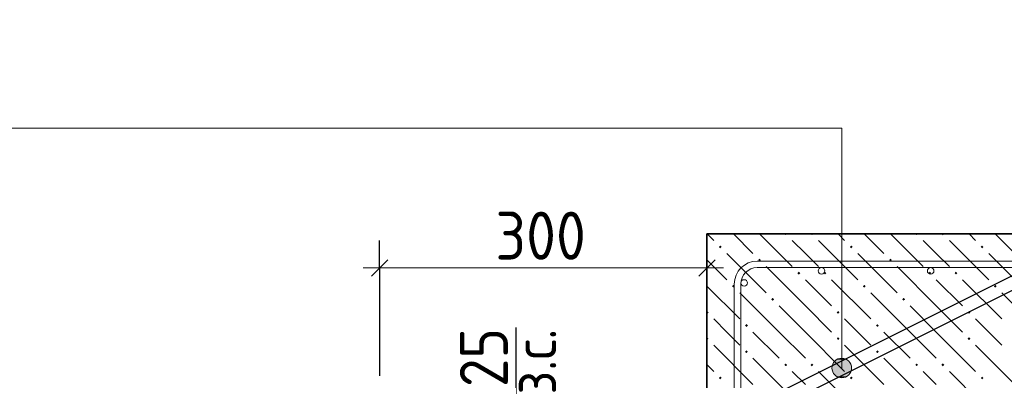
# Model space of a CAD drawing. Header units: millimetres. Extents: x 0 to 21000, y 0 to 14855.
# Tile 10 of 25: x 9005 to 11261, y 10626 to 11451. Entities that reach past the tile are written whole.
import ezdxf

# ---------------------------------------------------------------- set-up
doc = ezdxf.new("R2010")
doc.units = ezdxf.units.MM
doc.layers.add('ЖБ Лестница', color=7, linetype='Continuous', lineweight=25, true_color=0xe0e0ff)
for name, color, linetype, lineweight in [('Обрамление проемов стержнями', 7, 'Continuous', 25), ('Позиционная метка линия выноска', 7, 'Continuous', 13), ('Размерная линия_ общее', 7, 'Continuous', 13)]:
    doc.layers.add(name, color=color, linetype=linetype, lineweight=lineweight)
doc.layers.add('Размерная выноска', color=7, linetype='Continuous')
doc.styles.add('ISOCPEUR', font='txt')

msp = doc.modelspace()

# ---------------------------------------------------------------- hatches: boundary and pattern name
at = {"layer": 'ЖБ Лестница', "linetype": 'Continuous', "lineweight": 18, "transparency": 33554687}
for points in [[(10757.2, 10960.9), (10763.7, 10960.9), (10760.4, 10957.7)], [(10817.2, 10960.9), (10823.7, 10960.9), (10820.4, 10957.7)], [(11057.2, 10960.9), (11063.7, 10960.9), (11060.4, 10957.7)], [(11117.2, 10960.9), (11123.7, 10960.9), (11120.4, 10957.7)], [(10607.2, 10930.9), (10610.4, 10934.2), (10613.7, 10930.9), (10610.4, 10927.7)], [(10907.2, 10930.9), (10910.4, 10934.2), (10913.7, 10930.9), (10910.4, 10927.7)], [(11207.2, 10930.9), (11210.4, 10934.2), (11213.7, 10930.9), (11210.4, 10927.7)], [(10697.2, 10900.9), (10700.4, 10904.2), (10703.7, 10900.9), (10700.4, 10897.7)], [(10997.2, 10900.9), (11000.4, 10904.2), (11003.7, 10900.9), (11000.4, 10897.7)], [(10787.2, 10870.9), (10790.4, 10874.2), (10793.7, 10870.9), (10790.4, 10867.7)], [(10847.2, 10870.9), (10850.4, 10874.2), (10853.7, 10870.9), (10850.4, 10867.7)], [(11087.2, 10870.9), (11090.4, 10874.2), (11093.7, 10870.9), (11090.4, 10867.7)], [(11147.2, 10870.9), (11150.4, 10874.2), (11153.7, 10870.9), (11150.4, 10867.7)], [(10637.2, 10840.9), (10640.4, 10844.2), (10643.7, 10840.9), (10640.4, 10837.7)], [(10937.2, 10840.9), (10940.4, 10844.2), (10943.7, 10840.9), (10940.4, 10837.7)], [(11237.2, 10840.9), (11240.4, 10844.2), (11243.7, 10840.9), (11240.4, 10837.7)], [(10727.2, 10810.9), (10730.4, 10814.2), (10733.7, 10810.9), (10730.4, 10807.7)], [(11027.2, 10810.9), (11030.4, 10814.2), (11033.7, 10810.9), (11030.4, 10807.7)], [(10580, 10783.8), (10580.4, 10784.2), (10583.7, 10780.9), (10580.4, 10777.7), (10580, 10778.1)], [(10877.2, 10780.9), (10880.4, 10784.2), (10883.7, 10780.9), (10880.4, 10777.7)], [(11177.2, 10780.9), (11180.4, 10784.2), (11183.7, 10780.9), (11180.4, 10777.7)], [(10667.2, 10750.9), (10670.4, 10754.2), (10673.7, 10750.9), (10670.4, 10747.7)], [(10967.2, 10750.9), (10970.4, 10754.2), (10973.7, 10750.9), (10970.4, 10747.7)], [(10580, 10723.8), (10580.4, 10724.2), (10583.7, 10720.9), (10580.4, 10717.7), (10580, 10718.1)], [(10877.2, 10720.9), (10880.4, 10724.2), (10883.7, 10720.9), (10880.4, 10717.7)], [(11177.2, 10720.9), (11180.4, 10724.2), (11183.7, 10720.9), (11180.4, 10717.7)], [(10667.2, 10690.9), (10670.4, 10694.2), (10673.7, 10690.9), (10670.4, 10687.7)], [(10967.2, 10690.9), (10970.4, 10694.2), (10973.7, 10690.9), (10970.4, 10687.7)], [(10757.2, 10660.9), (10760.4, 10664.2), (10763.7, 10660.9), (10760.4, 10657.7)], [(10817.2, 10660.9), (10820.4, 10664.2), (10823.7, 10660.9), (10820.4, 10657.7)], [(11057.2, 10660.9), (11060.4, 10664.2), (11063.7, 10660.9), (11060.4, 10657.7)], [(11117.2, 10660.9), (11120.4, 10664.2), (11123.7, 10660.9), (11120.4, 10657.7)], [(10607.2, 10630.9), (10610.4, 10634.2), (10613.7, 10630.9), (10610.4, 10627.7)], [(10907.2, 10630.9), (10910.4, 10634.2), (10913.7, 10630.9), (10910.4, 10627.7)], [(11207.2, 10630.9), (11210.4, 10634.2), (11213.7, 10630.9), (11210.4, 10627.7)]]:
    msp.add_hatch(color=7, dxfattribs=at).paths.add_polyline_path(points, flags=16)
at = {"layer": 'Позиционная метка линия выноска', "linetype": 'Continuous', "lineweight": 13, "transparency": 33554687}
for points in [[(10900.1, 10673.1), (10877.6, 10673.1), (10869.5, 10665)], [(10900.1, 10673.1), (10869.5, 10665), (10908.2, 10665)], [(10877.6, 10673.1), (10900.1, 10673.1), (10888.8, 10676.2)], [(10908.2, 10665), (10869.5, 10665), (10866.3, 10653.7)], [(10908.2, 10665), (10866.3, 10653.7), (10911.3, 10653.7)], [(10911.3, 10653.7), (10866.3, 10653.7), (10869.5, 10642.5)], [(10911.3, 10653.7), (10869.5, 10642.5), (10908.2, 10642.5)], [(10908.2, 10642.5), (10869.5, 10642.5), (10877.6, 10634.4)], [(10908.2, 10642.5), (10877.6, 10634.4), (10900.1, 10634.4)], [(10900.1, 10634.4), (10877.6, 10634.4), (10888.8, 10631.2)]]:
    msp.add_hatch(color=7, dxfattribs=at).paths.add_polyline_path(points)

# ---------------------------------------------------------------- linework, layer by layer
at = {"color": 7, "linetype": 'Continuous', "lineweight": 25, "transparency": 33554687}
msp.add_lwpolyline([(15086.8, 12735.9), (5971.4, 8178.2), (5966.3, 8175.9), (5960.9, 8173.8), (5955.4, 8172.1), (5949.9, 8170.6), (5944.3, 8169.4), (5938.6, 8168.6), (5932.8, 8168), (5927.2, 8167.8), (4694.5, 8167.8), (4694.5, 8197.8), (5926.6, 8197.8), (5930.8, 8198), (5934.9, 8198.4), (5939, 8199), (5943, 8199.8), (5946.9, 8200.9), (5950.9, 8202.1), (5954.7, 8203.6), (5958.5, 8205.3), (15073.9, 12763)], dxfattribs=at)
at = {"layer": 'ЖБ Лестница', "color": 7, "linetype": 'Continuous', "lineweight": 35, "transparency": 33554687}
for p, q in [((10580, 10960.9), (10580, 10585.9)), ((11330, 10960.9), (10580, 10960.9))]:
    msp.add_line(p, q, dxfattribs=at)
at = {"layer": 'ЖБ Лестница', "color": 9, "linetype": 'Continuous', "lineweight": 18, "true_color": 0xc7c7c7, "transparency": 33554687}
for p, q in [((10580.4, 10960.9), (10595.4, 10945.9)), ((10640.4, 10960.9), (10685.4, 10915.9)), ((10700.4, 10960.9), (10775.4, 10885.9)), ((10805.4, 10915.9), (10775.4, 10945.9)), ((10835.4, 10945.9), (10925.4, 10855.9)), ((10880.4, 10960.9), (10895.4, 10945.9)), ((10940.4, 10960.9), (10985.4, 10915.9)), ((11000.4, 10960.9), (11075.4, 10885.9)), ((11105.4, 10915.9), (11075.4, 10945.9)), ((11135.4, 10945.9), (11225.4, 10855.9)), ((11180.4, 10960.9), (11195.4, 10945.9)), ((11240.4, 10960.9), (11285.4, 10915.9)), ((10580, 10901.4), (10625.4, 10855.9)), ((10625.4, 10915.9), (10715.4, 10825.9)), ((10835.4, 10885.9), (10805.4, 10915.9)), ((10925.4, 10915.9), (11015.4, 10825.9)), ((11135.4, 10885.9), (11105.4, 10915.9)), ((11225.4, 10915.9), (11315.4, 10825.9)), ((10805.4, 10795.9), (10715.4, 10885.9)), ((11105.4, 10795.9), (11015.4, 10885.9)), ((10805.4, 10855.9), (10865.4, 10795.9)), ((10865.4, 10855.9), (10955.4, 10765.9)), ((11105.4, 10855.9), (11165.4, 10795.9)), ((11165.4, 10855.9), (11255.4, 10765.9)), ((10580, 10841.4), (10655.4, 10765.9)), ((10745.4, 10735.9), (10655.4, 10825.9)), ((11045.4, 10735.9), (10955.4, 10825.9)), ((11345.4, 10735.9), (11255.4, 10825.9)), ((10745.4, 10795.9), (10805.4, 10735.9)), ((10805.4, 10795.9), (10865.4, 10735.9)), ((11045.4, 10795.9), (11105.4, 10735.9)), ((11105.4, 10795.9), (11165.4, 10735.9)), ((10625.4, 10735.9), (10595.4, 10765.9)), ((10925.4, 10735.9), (10895.4, 10765.9)), ((11225.4, 10735.9), (11195.4, 10765.9)), ((10655.4, 10705.9), (10625.4, 10735.9)), ((10685.4, 10735.9), (10745.4, 10675.9)), ((10745.4, 10735.9), (10805.4, 10675.9)), ((10805.4, 10735.9), (10895.4, 10645.9)), ((10955.4, 10705.9), (10925.4, 10735.9)), ((10985.4, 10735.9), (11045.4, 10675.9)), ((11045.4, 10735.9), (11105.4, 10675.9)), ((11105.4, 10735.9), (11195.4, 10645.9)), ((11255.4, 10705.9), (11225.4, 10735.9)), ((10595.4, 10705.9), (10685.4, 10615.9)), ((10895.4, 10705.9), (10985.4, 10615.9)), ((11195.4, 10705.9), (11285.4, 10615.9)), ((10685.4, 10675.9), (10775.4, 10585.9)), ((10985.4, 10675.9), (11075.4, 10585.9)), ((10580, 10661.4), (10595.4, 10645.9)), ((10805.4, 10615.9), (10775.4, 10645.9)), ((10835.4, 10645.9), (10925.4, 10555.9)), ((11105.4, 10615.9), (11075.4, 10645.9)), ((11135.4, 10645.9), (11225.4, 10555.9))]:
    msp.add_line(p, q, dxfattribs=at)
at = {"layer": 'Обрамление проемов стержнями', "color": 7, "linetype": 'Continuous', "lineweight": 13, "transparency": 33554687}
for p, q in [((10695, 10898.4), (11967.5, 10898.4)), ((10695, 10883.4), (11967.5, 10883.4)), ((10642.5, 10845.9), (10642.5, 10248.4)), ((10657.5, 10845.9), (10657.5, 10248.4))]:
    msp.add_line(p, q, dxfattribs=at)
at = {"layer": 'Обрамление проемов стержнями', "color": 7, "linetype": 'Continuous', "lineweight": 18, "transparency": 33554687}
for centre in [(10842.5, 10875.9), (11092.5, 10875.9), (10665, 10848.4)]:
    msp.add_circle(centre, 7.5, dxfattribs=at)
at = {"layer": 'Обрамление проемов стержнями', "color": 7, "linetype": 'Continuous', "lineweight": 13, "transparency": 33554687}
for radius in [52.5, 37.5]:
    msp.add_arc((10695, 10845.9), radius, 90, 180, dxfattribs=at)
at = {"layer": 'Позиционная метка линия выноска', "color": 7, "linetype": 'Continuous', "lineweight": 13, "transparency": 33554687}
for p, q in [((10888.8, 10676.2), (10888.8, 10676.2)), ((10866.3, 10653.7), (10866.3, 10653.7)), ((10911.3, 10653.7), (10911.3, 10653.7)), ((10888.8, 10631.2), (10888.8, 10631.2))]:
    msp.add_line(p, q, dxfattribs=at)
msp.add_lwpolyline([(8067, 11202.9), (10888.8, 11202.9), (10888.8, 10653.7)], dxfattribs=at)
msp.add_circle((10888.8, 10653.7), 22.5, dxfattribs=at)
at = {"layer": 'Размерная выноска', "color": 7, "linetype": 'Continuous', "lineweight": -3, "transparency": 33554687}
msp.add_line((10142.5, 10586), (10142.5, 10746.1), dxfattribs=at)
at = {"layer": 'Размерная линия_ общее', "color": 253, "linetype": 'Continuous', "lineweight": -3, "true_color": 0xa0a0a0, "transparency": 33554687}
for p, q in [((9830, 10882.8), (9830, 10945.3)), ((10580, 10882.8), (10580, 10945.3)), ((9830, 10882.8), (9830, 10820.3)), ((9830, 10882.8), (9830, 10635.9)), ((10580, 10882.8), (10580, 10820.3)), ((10580, 10882.8), (10580, 10635.9))]:
    msp.add_line(p, q, dxfattribs=at)
at = {"layer": 'Размерная линия_ общее', "color": 7, "linetype": 'Continuous', "lineweight": 25, "transparency": 33554687}
for p, q in [((9811.2, 10864.1), (9848.7, 10901.6)), ((10561.2, 10864.1), (10598.7, 10901.6))]:
    msp.add_line(p, q, dxfattribs=at)
at = {"layer": 'Размерная линия_ общее', "color": 7, "linetype": 'Continuous', "lineweight": 13, "transparency": 33554687}
for p, q in [((9830, 10882.8), (9792.5, 10882.8)), ((9830, 10882.8), (10580, 10882.8)), ((10580, 10882.8), (10617.5, 10882.8))]:
    msp.add_line(p, q, dxfattribs=at)

# ---------------------------------------------------------------- texts
at = {"layer": 'Размерная линия_ общее', "color": 7, "linetype": 'Continuous', "lineweight": 25, "transparency": 33554687, "insert": (10095, 10901.6), "char_height": 110, "width": 280.99, "attachment_point": 7, "style": 'ISOCPEUR'}
msp.add_mtext('\\W0.91;300', dxfattribs=at)
at = {"layer": 'Размерная линия_ общее', "color": 7, "linetype": 'Continuous', "lineweight": 18, "transparency": 33554687, "insert": (10234.5, 10593), "char_height": 100, "width": 229.975, "attachment_point": 7, "rotation": 90, "style": 'ISOCPEUR'}
msp.add_mtext('\\W0.90;з.с.', dxfattribs=at)
at = {"layer": 'Размерная линия_ общее', "color": 7, "linetype": 'Continuous', "lineweight": 25, "transparency": 33554687, "insert": (10123.8, 10610.1), "char_height": 110, "width": 201.962, "attachment_point": 7, "rotation": 90, "style": 'ISOCPEUR'}
msp.add_mtext('\\W0.87;25', dxfattribs=at)

doc.saveas('drawing.dxf')
